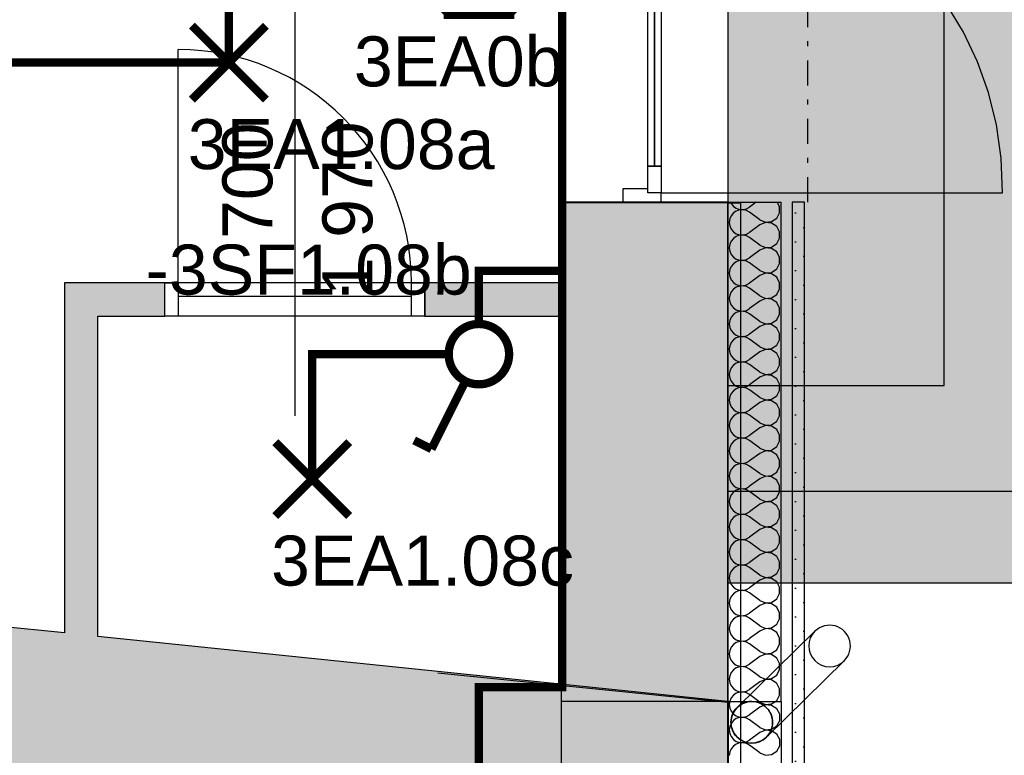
# Model space of a CAD drawing. Extents: x -12025 to 39812, y -28775 to 12.
# Tile 76 of 90: x 29872 to 32826, y -13579 to -11371. Entities that reach past the tile are written whole.
import ezdxf

# ---------------------------------------------------------------- set-up
doc = ezdxf.new("R2010")
doc.units = 0
doc.header["$MEASUREMENT"] = 0
doc.linetypes.add('Telekomunikacni vodic', pattern=[9.25, 3, -0.75, 3, -0.75, 0.125, -0.75, 0.125, -0.75])
doc.linetypes.add('Čerchovaná S', pattern=[175, 75, -42.5, 15, -42.5])
for name, color, linetype in [('OÚ Dukovany internet + tv + data', 192, 'Continuous'), ('OÚ Dukovany nouzové osvětlení', 36, 'Continuous'), ('OÚ Dukovany půdorys kóty 1NP', 7, 'Continuous'), ('OÚ Dukovany půdorys podklad 1NP', 7, 'Continuous'), ('OÚ Dukovany světla', 132, 'Continuous')]:
    doc.layers.add(name, color=color, linetype=linetype)
doc.styles.add('Arial', font='txt')

# ---------------------------------------------------------------- blocks, each defined once
blk = doc.blocks.new('Jednopólový vypínač (18)')
at = {"color": 0, "linetype": 'Continuous', "const_width": 25}
for points in [[(0, 90.6, 0.414214), (-90.6, 0)], [(90.6, 0, 0.414214), (0, 90.6)], [(-90.6, 0, 0.414214), (0, -90.6)], [(0, -90.6, 0.414214), (90.6, 0)]]:
    blk.add_lwpolyline(points, format="xyb", dxfattribs=at)
for points in [[(-142.4, -284.9), (-38.8, -77.7)], [(-142.4, -284.9), (-194.2, -259)]]:
    blk.add_lwpolyline(points, dxfattribs=at)
at = {"color": 0, "linetype": 'Continuous', "style": 'Arial'}
blk.add_text('-3SF1.08b', height=150, dxfattribs=at).set_placement((-1000, 178.9))
blk = doc.blocks.new('P_zarovkove_svitidlo (13)')
at = {"color": 0, "linetype": 'Continuous', "const_width": 25}
for points in [[(111, -111), (-111, 111)], [(-111, -111), (111, 111)]]:
    blk.add_lwpolyline(points, dxfattribs=at)
at = {"color": 0, "linetype": 'Continuous', "style": 'Arial'}
blk.add_text('3EA1.08c', height=150, dxfattribs=at).set_placement((-123.5, -319.6))
blk = doc.blocks.new('Svítidlo pro nouzové osvětlení')
at = {"color": 0, "linetype": 'Continuous', "const_width": 25}
for points in [[(106.2, -106.2), (-106.2, 106.2)], [(-106.2, -106.2), (106.2, 106.2)], [(106.2, 106.2), (-106.2, 106.2)], [(70.8, 70.8), (-70.8, 70.8)], [(35.4, 35.4), (-35.4, 35.4)], [(212.5, 0), (0, 0)], [(35.4, -35.4), (-35.4, -35.4)], [(70.8, -70.8), (-70.8, -70.8)], [(106.2, -106.2), (-106.2, -106.2)]]:
    blk.add_lwpolyline(points, dxfattribs=at)
at = {"color": 0, "linetype": 'Continuous', "style": 'Arial'}
blk.add_text('3EA0b', height=150, dxfattribs=at).set_placement((-375, -321.1))
blk = doc.blocks.new('P_zarovkove_svitidlo (31)')
at = {"color": 0, "linetype": 'Continuous', "const_width": 25}
for points in [[(111, -111), (-111, 111)], [(-111, -111), (111, 111)]]:
    blk.add_lwpolyline(points, dxfattribs=at)
at = {"color": 0, "linetype": 'Continuous', "style": 'Arial'}
blk.add_text('3EA1.08a', height=150, dxfattribs=at).set_placement((-123.5, -319.6))

msp = doc.modelspace()

# ---------------------------------------------------------------- hatches: boundary and pattern name
at = {"layer": 'OÚ Dukovany půdorys podklad 1NP', "linetype": 'Continuous'}
h = msp.add_hatch(dxfattribs=at)
h.set_pattern_fill('OMÍTKA_01', color=21, style=0, pattern_type=2)
h.set_pattern_definition([(0, (0, 0), (0, 86.60254), [0, -50]), (0, (25, 43.3), (0, 86.60254), [0, -50])])
edge = h.paths.add_edge_path()
edge.add_spline(control_points=[(32226.8, -11918.5), (32226.8, -11918.5), (32190.2, -11918.5), (32190.2, -11918.5)], knot_values=[0, 0, 0, 0, 1, 1, 1, 1], degree=3, periodic=0)
edge.add_spline(control_points=[(32190.2, -11918.5), (32190.2, -11918.5), (32190.2, -14094.9), (32190.2, -14094.9)], knot_values=[0, 0, 0, 0, 1, 1, 1, 1], degree=3, periodic=0)
edge.add_spline(control_points=[(32190.2, -14094.9), (32190.2, -14094.9), (32226.8, -14094.9), (32226.8, -14094.9)], knot_values=[0, 0, 0, 0, 1, 1, 1, 1], degree=3, periodic=0)
edge.add_spline(control_points=[(32226.8, -14094.9), (32226.8, -14094.9), (32226.8, -11918.5), (32226.8, -11918.5)], knot_values=[0, 0, 0, 0, 1, 1, 1, 1], degree=3, periodic=0)
edge.add_spline(control_points=[(32226.8, -11918.5), (32226.8, -11918.5), (32226.8, -11918.5), (32226.8, -11918.5)], knot_values=[0, 0, 0, 0, 1, 1, 1, 1], degree=3, periodic=0)

# ---------------------------------------------------------------- linework, layer by layer
at = {"layer": 'OÚ Dukovany internet + tv + data', "linetype": 'Telekomunikacni vodic', "ltscale": 100, "const_width": 25}
for points in [[(29156.2, -8000), (31500, -8000), (31500, -13375), (31250, -13375), (31250, -20375), (16500, -20375)], [(31375, -10500), (31500, -10500), (31500, -13375), (31250, -13375), (31250, -14250), (31000, -14250)]]:
    msp.add_lwpolyline(points, dxfattribs=at)
at = {"layer": 'OÚ Dukovany půdorys kóty 1NP', "color": 7, "linetype": 'Continuous'}
msp.add_line((30697.7, -11160.5), (30697.7, -12560.5), dxfattribs=at)
at = {"layer": 'OÚ Dukovany půdorys podklad 1NP', "color": 1, "linetype": 'Continuous'}
for p, q in [((31497.2, -10378.5), (31497.2, -11918.5)), ((31997.2, -10378.5), (31997.2, -11918.5)), ((31777.2, -10946.5), (31777.2, -11810.5)), ((31757.2, -11890.5), (31757.2, -11810.5)), ((31757.2, -11810.5), (31797.2, -11810.5)), ((31797.2, -11810.5), (31797.2, -11890.5)), ((31757.2, -11878.5), (31682.2, -11878.5)), ((31682.2, -11878.5), (31682.2, -11918.5)), ((31757.2, -11890.5), (31757.2, -11878.5)), ((31797.2, -11890.5), (31757.2, -11890.5)), ((31797.2, -11890.5), (31757.2, -11890.5)), ((31797.2, -11890.5), (32821.2, -11890.5)), ((31797.2, -11918.5), (31797.2, -11890.5)), ((31497.2, -11918.5), (31497.2, -11920.5)), ((31497.2, -11918.5), (31997.2, -11918.5)), ((31682.2, -11918.5), (31497.2, -11918.5)), ((31682.2, -11918.5), (31797.2, -11918.5)), ((31797.2, -11918.5), (31682.2, -11918.5)), ((31797.2, -11918.5), (31682.2, -11918.5)), ((31997.2, -11918.5), (31797.2, -11918.5)), ((31957.3, -11918.5), (32157.3, -11918.5)), ((31957.3, -11918.5), (31997.3, -11918.5)), ((31957.3, -11918.5), (31997.3, -11918.5)), ((31957.3, -11918.5), (32157.3, -11918.5)), ((31997.2, -11920.5), (31997.2, -11918.5)), ((31997.3, -11918.5), (31997.2, -13417.2)), ((32157.2, -13417.2), (32157.3, -11918.5)), ((32226.8, -11918.5), (32190.2, -11918.5)), ((32190.2, -11918.5), (32190.2, -14094.9)), ((32226.8, -11918.5), (32190.2, -11918.5)), ((32226.8, -14094.9), (32226.8, -11918.5)), ((31997.4, -13417.2), (31997.1, -15195.6)), ((31997.2, -13417.2), (32157.2, -13417.2)), ((32157.1, -15195.6), (32157.4, -13417.2))]:
    msp.add_line(p, q, dxfattribs=at)
at = {"layer": 'OÚ Dukovany půdorys podklad 1NP', "color": 1, "linetype": 'Čerchovaná S'}
msp.add_line((32236.8, -11918.5), (32236.8, -10378.5), dxfattribs=at)
at = {"layer": 'OÚ Dukovany půdorys podklad 1NP', "color": 8, "linetype": 'Continuous'}
for p, q in [((30347.7, -12160.5), (30347.7, -11460.5)), ((31997.2, -11920.5), (32034.5, -11920.5)), ((31997.2, -21038.3), (31997.2, -11920.5)), ((32034.5, -11920.5), (32034.5, -21038.3)), ((31087.7, -12160.5), (30307.7, -12160.5)), ((30307.7, -12260.5), (30307.7, -12160.5)), ((30307.7, -12160.5), (30347.7, -12160.5)), ((30307.7, -12260.5), (30307.7, -12160.5)), ((30307.7, -12260.5), (30307.7, -12160.5)), ((30347.7, -12160.5), (30347.7, -12260.5)), ((31047.7, -12160.5), (30347.7, -12160.5)), ((30347.7, -12160.5), (30347.7, -12200.5)), ((31047.7, -12260.5), (31047.7, -12160.5)), ((31047.7, -12160.5), (31087.7, -12160.5)), ((31047.7, -12200.5), (31047.7, -12160.5)), ((31087.7, -12160.5), (31087.7, -12260.5)), ((31087.7, -12260.5), (31087.7, -12160.5)), ((31087.7, -12260.5), (31087.7, -12160.5)), ((30347.7, -12200.5), (31047.7, -12200.5)), ((31087.7, -12260.5), (30307.7, -12260.5)), ((30347.7, -12260.5), (30307.7, -12260.5)), ((31087.7, -12260.5), (31047.7, -12260.5)), ((32024.9, -13435.4), (32258.2, -13206.4)), ((32024.9, -13435.4), (32258.2, -13206.4)), ((32345.7, -13295.7), (32112.4, -13524.7)), ((32345.7, -13295.7), (32112.4, -13524.7)), ((31127.2, -13331.9), (31997.2, -13419.5)), ((31497.2, -13370.7), (31497.2, -14071.2))]:
    msp.add_line(p, q, dxfattribs=at)
at = {"layer": 'OÚ Dukovany půdorys podklad 1NP', "color": 7, "linetype": 'Continuous'}
for p, q in [((31682.2, -11920.5), (31497.2, -11920.5)), ((31497.2, -11920.5), (31497.2, -12160.5)), ((31797.2, -11920.5), (31682.2, -11920.5)), ((31997.2, -11920.5), (31797.2, -11920.5)), ((31997.2, -13417.2), (31997.2, -11920.5)), ((30007.2, -12160.5), (30007.2, -12260.5)), ((30307.7, -12160.5), (30007.2, -12160.5)), ((30307.7, -12260.5), (30307.7, -12160.5)), ((31087.7, -12260.5), (31087.7, -12160.5)), ((31497.2, -12160.5), (31087.7, -12160.5)), ((30007.2, -12260.5), (30007.2, -13211.8)), ((30107.2, -12260.5), (30307.7, -12260.5)), ((30107.2, -13222.1), (30107.2, -12260.5)), ((31087.7, -12260.5), (31497.2, -12260.5)), ((31497.2, -12260.5), (31497.2, -13417.2)), ((30007.2, -13211.8), (25954.4, -12793.5)), ((31127.2, -13327.4), (30107.2, -13222.1)), ((31997.2, -13417.2), (31127.2, -13327.4)), ((31997.2, -13417.2), (31497.2, -13417.2)), ((31997.2, -15195.6), (31997.2, -13417.2))]:
    msp.add_line(p, q, dxfattribs=at)
at = {"layer": 'OÚ Dukovany půdorys podklad 1NP', "color": 21, "linetype": 'Continuous'}
for p, q in [((32004.7, -11918.5), (32006.8, -11923.2)), ((32006.8, -11923.2), (32013.5, -11931.3)), ((32013.5, -11931.3), (32022.1, -11937.2)), ((32052.8, -11938.7), (32062, -11933.6)), ((32082.2, -11918.5), (32062, -11933.6)), ((32152.3, -11932), (32145.1, -11918.5)), ((32152.3, -11950.5), (32152.3, -11932)), ((32006.8, -11959.3), (32002.5, -11968.9)), ((32013.5, -11951.2), (32006.8, -11959.3)), ((32022.1, -11945.3), (32013.5, -11951.2)), ((32022.1, -11937.2), (32032.1, -11940.6)), ((32032.1, -11941.9), (32022.1, -11945.3)), ((32032.1, -11940.6), (32042.6, -11941.1)), ((32042.6, -11941.4), (32032.1, -11941.9)), ((32042.6, -11941.1), (32052.8, -11938.7)), ((32052.8, -11943.8), (32042.6, -11941.4)), ((32062, -11948.9), (32052.8, -11943.8)), ((32092.5, -11971.7), (32062, -11948.9)), ((32143.6, -11966.9), (32152.3, -11950.5)), ((32002.5, -11968.9), (32001.1, -11979.3)), ((32001.1, -11979.3), (32002.5, -11989.8)), ((32002.5, -11989.8), (32006.8, -11999.4)), ((32092.5, -11987), (32062, -12009.8)), ((32092.5, -11971.7), (32109.6, -11978.9)), ((32109.6, -11979.8), (32092.5, -11987)), ((32109.6, -11978.9), (32128.1, -11977.2)), ((32128.1, -11981.5), (32109.6, -11979.8)), ((32128.1, -11977.2), (32143.6, -11966.9)), ((32143.6, -11991.8), (32128.1, -11981.5)), ((32152.3, -12008.2), (32143.6, -11991.8)), ((32006.8, -11999.4), (32013.5, -12007.5)), ((32013.5, -12007.5), (32022.1, -12013.4)), ((32022.1, -12021.5), (32013.5, -12027.4)), ((32022.1, -12013.4), (32032.1, -12016.8)), ((32032.1, -12018.1), (32022.1, -12021.5)), ((32032.1, -12016.8), (32042.6, -12017.3)), ((32042.6, -12017.6), (32032.1, -12018.1)), ((32042.6, -12017.3), (32052.8, -12014.9)), ((32052.8, -12020), (32042.6, -12017.6)), ((32052.8, -12014.9), (32062, -12009.8)), ((32062, -12025.1), (32052.8, -12020)), ((32152.3, -12026.7), (32152.3, -12008.2)), ((32002.5, -12045.1), (32001.1, -12055.5)), ((32006.8, -12035.5), (32002.5, -12045.1)), ((32013.5, -12027.4), (32006.8, -12035.5)), ((32092.5, -12047.9), (32062, -12025.1)), ((32092.5, -12047.9), (32109.6, -12055.1)), ((32128.1, -12053.4), (32143.6, -12043.1)), ((32143.6, -12043.1), (32152.3, -12026.7)), ((32001.1, -12055.5), (32002.5, -12065.9)), ((32002.5, -12065.9), (32006.8, -12075.6)), ((32006.8, -12075.6), (32013.5, -12083.7)), ((32092.5, -12063.2), (32062, -12086)), ((32109.6, -12056), (32092.5, -12063.2)), ((32109.6, -12055.1), (32128.1, -12053.4)), ((32128.1, -12057.7), (32109.6, -12056)), ((32143.6, -12068), (32128.1, -12057.7)), ((32152.3, -12084.4), (32143.6, -12068)), ((32013.5, -12103.6), (32006.8, -12111.7)), ((32013.5, -12083.7), (32022.1, -12089.6)), ((32022.1, -12097.7), (32013.5, -12103.6)), ((32022.1, -12089.6), (32032.1, -12093)), ((32032.1, -12094.3), (32022.1, -12097.7)), ((32032.1, -12093), (32042.6, -12093.5)), ((32042.6, -12093.8), (32032.1, -12094.3)), ((32042.6, -12093.5), (32052.8, -12091.1)), ((32052.8, -12096.2), (32042.6, -12093.8)), ((32052.8, -12091.1), (32062, -12086)), ((32062, -12101.3), (32052.8, -12096.2)), ((32092.5, -12124.1), (32062, -12101.3)), ((32143.6, -12119.3), (32152.3, -12102.9)), ((32152.3, -12102.9), (32152.3, -12084.4)), ((32002.5, -12121.3), (32001.1, -12131.7)), ((32001.1, -12131.7), (32002.5, -12142.1)), ((32006.8, -12111.7), (32002.5, -12121.3)), ((32092.5, -12139.3), (32062, -12162.2)), ((32092.5, -12124.1), (32109.6, -12131.3)), ((32109.6, -12132.2), (32092.5, -12139.3)), ((32109.6, -12131.3), (32128.1, -12129.5)), ((32128.1, -12133.9), (32109.6, -12132.2)), ((32128.1, -12129.5), (32143.6, -12119.3)), ((32143.6, -12144.2), (32128.1, -12133.9)), ((32002.5, -12142.1), (32006.8, -12151.8)), ((32006.8, -12151.8), (32013.5, -12159.8)), ((32013.5, -12159.8), (32022.1, -12165.8)), ((32022.1, -12165.8), (32032.1, -12169.2)), ((32032.1, -12169.2), (32042.6, -12169.7)), ((32042.6, -12170), (32032.1, -12170.5)), ((32042.6, -12169.7), (32052.8, -12167.3)), ((32052.8, -12172.4), (32042.6, -12170)), ((32052.8, -12167.3), (32062, -12162.2)), ((32152.3, -12160.5), (32143.6, -12144.2)), ((32152.3, -12179.1), (32152.3, -12160.5)), ((32002.5, -12197.5), (32001.1, -12207.9)), ((32006.8, -12187.9), (32002.5, -12197.5)), ((32013.5, -12179.8), (32006.8, -12187.9)), ((32022.1, -12173.8), (32013.5, -12179.8)), ((32032.1, -12170.5), (32022.1, -12173.8)), ((32062, -12177.4), (32052.8, -12172.4)), ((32092.5, -12200.3), (32062, -12177.4)), ((32128.1, -12205.7), (32143.5, -12195.5)), ((32143.5, -12195.5), (32152.3, -12179.1)), ((32001.1, -12207.9), (32002.5, -12218.3)), ((32002.5, -12218.3), (32006.8, -12227.9)), ((32006.8, -12227.9), (32013.5, -12236)), ((32092.5, -12215.5), (32062, -12238.4)), ((32092.5, -12200.3), (32109.6, -12207.5)), ((32109.6, -12208.4), (32092.5, -12215.5)), ((32109.6, -12207.5), (32128.1, -12205.7)), ((32128.1, -12210.1), (32109.6, -12208.4)), ((32143.5, -12220.4), (32128.1, -12210.1)), ((32152.3, -12236.7), (32143.5, -12220.4)), ((32013.5, -12256), (32006.8, -12264.1)), ((32013.5, -12236), (32022.1, -12242)), ((32022.1, -12250), (32013.5, -12256)), ((32022.1, -12242), (32032.1, -12245.4)), ((32032.1, -12246.7), (32022.1, -12250)), ((32032.1, -12245.4), (32042.6, -12245.9)), ((32042.6, -12246.2), (32032.1, -12246.7)), ((32042.6, -12245.9), (32052.8, -12243.5)), ((32052.8, -12248.5), (32042.6, -12246.2)), ((32052.8, -12243.5), (32062, -12238.4)), ((32062, -12253.6), (32052.8, -12248.5)), ((32092.5, -12276.5), (32062, -12253.6)), ((32143.5, -12271.7), (32152.3, -12255.3)), ((32152.3, -12255.3), (32152.3, -12236.7)), ((32002.5, -12273.7), (32001.1, -12284.1)), ((32001.1, -12284.1), (32002.5, -12294.5)), ((32006.8, -12264.1), (32002.5, -12273.7)), ((32092.5, -12276.5), (32109.6, -12283.7)), ((32109.6, -12284.5), (32092.5, -12291.7)), ((32109.6, -12283.7), (32128.1, -12281.9)), ((32128.1, -12286.3), (32109.6, -12284.5)), ((32128.1, -12281.9), (32143.5, -12271.7)), ((32143.5, -12296.6), (32128.1, -12286.3)), ((32002.5, -12294.5), (32006.8, -12304.1)), ((32006.8, -12304.1), (32013.5, -12312.2)), ((32013.5, -12312.2), (32022.1, -12318.2)), ((32052.8, -12319.7), (32062, -12314.6)), ((32092.5, -12291.7), (32062, -12314.6)), ((32152.3, -12312.9), (32143.5, -12296.6)), ((32152.3, -12331.5), (32152.3, -12312.9)), ((32006.8, -12340.3), (32002.5, -12349.9)), ((32013.5, -12332.2), (32006.8, -12340.3)), ((32022.1, -12326.2), (32013.5, -12332.2)), ((32022.1, -12318.2), (32032.1, -12321.5)), ((32032.1, -12322.9), (32022.1, -12326.2)), ((32032.1, -12321.5), (32042.6, -12322.1)), ((32042.6, -12322.4), (32032.1, -12322.9)), ((32042.6, -12322.1), (32052.8, -12319.7)), ((32052.8, -12324.7), (32042.6, -12322.4)), ((32062, -12329.8), (32052.8, -12324.7)), ((32092.5, -12352.7), (32062, -12329.8)), ((32143.5, -12347.8), (32152.3, -12331.5)), ((32002.5, -12349.9), (32001.1, -12360.3)), ((32001.1, -12360.3), (32002.5, -12370.7)), ((32002.5, -12370.7), (32006.8, -12380.3)), ((32092.5, -12367.9), (32062, -12390.8)), ((32092.5, -12352.7), (32109.6, -12359.9)), ((32109.6, -12360.7), (32092.5, -12367.9)), ((32109.6, -12359.9), (32128.1, -12358.1)), ((32128.1, -12362.5), (32109.6, -12360.7)), ((32128.1, -12358.1), (32143.5, -12347.8)), ((32143.5, -12372.8), (32128.1, -12362.5)), ((32152.3, -12389.1), (32143.5, -12372.8)), ((32006.8, -12380.3), (32013.5, -12388.4)), ((32013.5, -12388.4), (32022.1, -12394.4)), ((32022.1, -12402.4), (32013.5, -12408.4)), ((32022.1, -12394.4), (32032.1, -12397.7)), ((32032.1, -12399.1), (32022.1, -12402.4)), ((32032.1, -12397.7), (32042.6, -12398.2)), ((32042.6, -12398.5), (32032.1, -12399.1)), ((32042.6, -12398.2), (32052.8, -12395.9)), ((32052.8, -12400.9), (32042.6, -12398.5)), ((32052.8, -12395.9), (32062, -12390.8)), ((32062, -12406), (32052.8, -12400.9)), ((32092.5, -12428.9), (32062, -12406)), ((32152.3, -12407.7), (32152.3, -12389.1)), ((32002.5, -12426.1), (32001.1, -12436.5)), ((32006.8, -12416.5), (32002.5, -12426.1)), ((32013.5, -12408.4), (32006.8, -12416.5)), ((32092.5, -12428.9), (32109.6, -12436.1)), ((32109.6, -12436.1), (32128.1, -12434.3)), ((32128.1, -12434.3), (32143.5, -12424)), ((32143.5, -12424), (32152.3, -12407.7)), ((32001.1, -12436.5), (32002.5, -12446.9)), ((32002.5, -12446.9), (32006.8, -12456.5)), ((32006.8, -12456.5), (32013.5, -12464.6)), ((32013.5, -12464.6), (32022.1, -12470.6)), ((32092.5, -12444.1), (32062, -12467)), ((32109.6, -12436.9), (32092.5, -12444.1)), ((32128.1, -12438.7), (32109.6, -12436.9)), ((32143.5, -12449), (32128.1, -12438.7)), ((32152.3, -12465.3), (32143.5, -12449)), ((32152.3, -12483.9), (32152.3, -12465.3)), ((32006.8, -12492.7), (32002.5, -12502.3)), ((32013.5, -12484.6), (32006.8, -12492.7)), ((32022.1, -12478.6), (32013.5, -12484.6)), ((32022.1, -12470.6), (32032.1, -12473.9)), ((32032.1, -12475.2), (32022.1, -12478.6)), ((32032.1, -12473.9), (32042.6, -12474.4)), ((32042.6, -12474.7), (32032.1, -12475.2)), ((32042.6, -12474.4), (32052.8, -12472.1)), ((32052.8, -12477.1), (32042.6, -12474.7)), ((32052.8, -12472.1), (32062, -12467)), ((32062, -12482.2), (32052.8, -12477.1)), ((32092.5, -12505.1), (32062, -12482.2)), ((32143.5, -12500.2), (32152.3, -12483.9)), ((32002.5, -12502.3), (32001.1, -12512.7)), ((32001.1, -12512.7), (32002.5, -12523.1)), ((32002.5, -12523.1), (32006.8, -12532.7)), ((32092.5, -12520.3), (32062, -12543.2)), ((32092.5, -12505.1), (32109.6, -12512.2)), ((32109.6, -12513.1), (32092.5, -12520.3)), ((32109.6, -12512.2), (32128.1, -12510.5)), ((32128.1, -12514.9), (32109.6, -12513.1)), ((32128.1, -12510.5), (32143.5, -12500.2)), ((32143.5, -12525.1), (32128.1, -12514.9)), ((32006.8, -12532.7), (32013.5, -12540.8)), ((32013.5, -12540.8), (32022.1, -12546.8)), ((32022.1, -12546.8), (32032.1, -12550.1)), ((32032.1, -12551.4), (32022.1, -12554.8)), ((32032.1, -12550.1), (32042.6, -12550.6)), ((32042.6, -12550.9), (32032.1, -12551.4)), ((32042.6, -12550.6), (32052.8, -12548.2)), ((32052.8, -12553.3), (32042.6, -12550.9)), ((32052.8, -12548.2), (32062, -12543.2)), ((32062, -12558.4), (32052.8, -12553.3)), ((32152.3, -12541.5), (32143.5, -12525.1)), ((32152.3, -12560.1), (32152.3, -12541.5)), ((32002.5, -12578.5), (32001.1, -12588.9)), ((32006.8, -12568.8), (32002.5, -12578.5)), ((32013.5, -12560.7), (32006.8, -12568.8)), ((32022.1, -12554.8), (32013.5, -12560.7)), ((32092.5, -12581.3), (32062, -12558.4)), ((32092.5, -12581.3), (32109.6, -12588.4)), ((32128.1, -12586.7), (32143.5, -12576.4)), ((32143.5, -12576.4), (32152.3, -12560.1)), ((32001.1, -12588.9), (32002.5, -12599.3)), ((32002.5, -12599.3), (32006.8, -12608.9)), ((32006.8, -12608.9), (32013.5, -12617)), ((32092.5, -12596.5), (32062, -12619.3)), ((32109.6, -12589.3), (32092.5, -12596.5)), ((32109.6, -12588.4), (32128.1, -12586.7)), ((32128.1, -12591.1), (32109.6, -12589.3)), ((32143.5, -12601.3), (32128.1, -12591.1)), ((32152.3, -12617.7), (32143.5, -12601.3)), ((32013.5, -12636.9), (32006.8, -12645)), ((32013.5, -12617), (32022.1, -12622.9)), ((32022.1, -12631), (32013.5, -12636.9)), ((32022.1, -12622.9), (32032.1, -12626.3)), ((32032.1, -12627.6), (32022.1, -12631)), ((32032.1, -12626.3), (32042.6, -12626.8)), ((32042.6, -12627.1), (32032.1, -12627.6)), ((32042.6, -12626.8), (32052.8, -12624.4)), ((32052.8, -12629.5), (32042.6, -12627.1)), ((32052.8, -12624.4), (32062, -12619.3)), ((32062, -12634.6), (32052.8, -12629.5)), ((32092.5, -12657.4), (32062, -12634.6)), ((32143.5, -12652.6), (32152.3, -12636.2)), ((32152.3, -12636.2), (32152.3, -12617.7)), ((32002.5, -12654.7), (32001.1, -12665.1)), ((32001.1, -12665.1), (32002.5, -12675.5)), ((32006.8, -12645), (32002.5, -12654.7)), ((32092.5, -12657.4), (32109.6, -12664.6)), ((32109.6, -12665.5), (32092.5, -12672.7)), ((32109.6, -12664.6), (32128.1, -12662.9)), ((32128.1, -12667.3), (32109.6, -12665.5)), ((32128.1, -12662.9), (32143.5, -12652.6)), ((32143.5, -12677.5), (32128.1, -12667.3)), ((32002.5, -12675.5), (32006.8, -12685.1)), ((32006.8, -12685.1), (32013.5, -12693.2)), ((32013.5, -12693.2), (32022.1, -12699.1)), ((32022.1, -12699.1), (32032.1, -12702.5)), ((32042.6, -12703), (32052.8, -12700.6)), ((32052.8, -12700.6), (32062, -12695.5)), ((32092.5, -12672.7), (32062, -12695.5)), ((32152.3, -12693.9), (32143.5, -12677.5)), ((32152.3, -12712.4), (32152.3, -12693.9)), ((32002.5, -12730.8), (32001.1, -12741.3)), ((32006.8, -12721.2), (32002.5, -12730.8)), ((32013.5, -12713.1), (32006.8, -12721.2)), ((32022.1, -12707.2), (32013.5, -12713.1)), ((32032.1, -12703.8), (32022.1, -12707.2)), ((32032.1, -12702.5), (32042.6, -12703)), ((32042.6, -12703.3), (32032.1, -12703.8)), ((32052.8, -12705.7), (32042.6, -12703.3)), ((32062, -12710.8), (32052.8, -12705.7)), ((32092.5, -12733.6), (32062, -12710.8)), ((32128.1, -12739.1), (32143.5, -12728.8)), ((32143.5, -12728.8), (32152.3, -12712.4)), ((32001.1, -12741.3), (32002.5, -12751.7)), ((32002.5, -12751.7), (32006.8, -12761.3)), ((32092.5, -12748.9), (32062, -12771.7)), ((32092.5, -12733.6), (32109.6, -12740.8)), ((32109.6, -12741.7), (32092.5, -12748.9)), ((32109.6, -12740.8), (32128.1, -12739.1)), ((32128.1, -12743.4), (32109.6, -12741.7)), ((32143.5, -12753.7), (32128.1, -12743.4)), ((32152.3, -12770.1), (32143.5, -12753.7)), ((32006.8, -12761.3), (32013.5, -12769.4)), ((32013.5, -12789.3), (32006.8, -12797.4)), ((32013.5, -12769.4), (32022.1, -12775.3)), ((32022.1, -12783.4), (32013.5, -12789.3)), ((32022.1, -12775.3), (32032.1, -12778.7)), ((32032.1, -12780), (32022.1, -12783.4)), ((32032.1, -12778.7), (32042.6, -12779.2)), ((32042.6, -12779.5), (32032.1, -12780)), ((32042.6, -12779.2), (32052.8, -12776.8)), ((32052.8, -12781.9), (32042.6, -12779.5)), ((32052.8, -12776.8), (32062, -12771.7)), ((32062, -12787), (32052.8, -12781.9)), ((32092.5, -12809.8), (32062, -12787)), ((32143.5, -12805), (32152.3, -12788.6)), ((32152.3, -12788.6), (32152.3, -12770.1)), ((32002.5, -12807), (32001.1, -12817.4)), ((32001.1, -12817.4), (32002.5, -12827.9)), ((32006.8, -12797.4), (32002.5, -12807)), ((32092.5, -12809.8), (32109.6, -12817)), ((32109.6, -12817.9), (32092.5, -12825.1)), ((32109.6, -12817), (32128.1, -12815.3)), ((32128.1, -12819.6), (32109.6, -12817.9)), ((32128.1, -12815.3), (32143.5, -12805)), ((32143.5, -12829.9), (32128.1, -12819.6)), ((32002.5, -12827.9), (32006.8, -12837.5)), ((32006.8, -12837.5), (32013.5, -12845.6)), ((32013.5, -12845.6), (32022.1, -12851.5)), ((32052.8, -12853), (32062, -12847.9)), ((32092.5, -12825.1), (32062, -12847.9)), ((32152.3, -12846.3), (32143.5, -12829.9)), ((32152.3, -12864.8), (32152.3, -12846.3)), ((32006.8, -12873.6), (32002.5, -12883.2)), ((32013.5, -12865.5), (32006.8, -12873.6)), ((32022.1, -12859.6), (32013.5, -12865.5)), ((32022.1, -12851.5), (32032.1, -12854.9)), ((32032.1, -12856.2), (32022.1, -12859.6)), ((32032.1, -12854.9), (32042.6, -12855.4)), ((32042.6, -12855.7), (32032.1, -12856.2)), ((32042.6, -12855.4), (32052.8, -12853)), ((32052.8, -12858.1), (32042.6, -12855.7)), ((32062, -12863.2), (32052.8, -12858.1)), ((32092.5, -12886), (32062, -12863.2)), ((32143.5, -12881.2), (32152.3, -12864.8)), ((32002.5, -12883.2), (32001.1, -12893.6)), ((32001.1, -12893.6), (32002.5, -12904)), ((32002.5, -12904), (32006.8, -12913.7)), ((32092.5, -12901.3), (32062, -12924.1)), ((32092.5, -12886), (32109.6, -12893.2)), ((32109.6, -12894.1), (32092.5, -12901.3)), ((32109.6, -12893.2), (32128.1, -12891.4)), ((32128.1, -12895.8), (32109.6, -12894.1)), ((32128.1, -12891.4), (32143.5, -12881.2)), ((32143.5, -12906.1), (32128.1, -12895.8)), ((32152.3, -12922.5), (32143.5, -12906.1)), ((32006.8, -12913.7), (32013.5, -12921.8)), ((32013.5, -12921.8), (32022.1, -12927.7)), ((32022.1, -12935.8), (32013.5, -12941.7)), ((32022.1, -12927.7), (32032.1, -12931.1)), ((32032.1, -12932.4), (32022.1, -12935.8)), ((32032.1, -12931.1), (32042.6, -12931.6)), ((32042.6, -12931.9), (32032.1, -12932.4)), ((32042.6, -12931.6), (32052.8, -12929.2)), ((32052.8, -12934.3), (32042.6, -12931.9)), ((32052.8, -12929.2), (32062, -12924.1)), ((32062, -12939.3), (32052.8, -12934.3)), ((32152.3, -12941), (32152.3, -12922.5)), ((32002.5, -12959.4), (32001.1, -12969.8)), ((32006.8, -12949.8), (32002.5, -12959.4)), ((32013.5, -12941.7), (32006.8, -12949.8)), ((32092.5, -12962.2), (32062, -12939.3)), ((32092.5, -12962.2), (32109.6, -12969.4)), ((32128.1, -12967.6), (32143.5, -12957.4)), ((32143.5, -12957.4), (32152.3, -12941)), ((32001.1, -12969.8), (32002.5, -12980.2)), ((32002.5, -12980.2), (32006.7, -12989.9)), ((32006.7, -12989.9), (32013.5, -12997.9)), ((32092.5, -12977.4), (32062, -13000.3)), ((32109.6, -12970.3), (32092.5, -12977.4)), ((32109.6, -12969.4), (32128.1, -12967.6)), ((32128.1, -12972), (32109.6, -12970.3)), ((32143.5, -12982.3), (32128.1, -12972)), ((32152.3, -12998.6), (32143.5, -12982.3)), ((32006.7, -13026), (32002.5, -13035.6)), ((32013.5, -13017.9), (32006.7, -13026)), ((32013.5, -12997.9), (32022.1, -13003.9)), ((32022.1, -13011.9), (32013.5, -13017.9)), ((32022.1, -13003.9), (32032.1, -13007.3)), ((32032.1, -13008.6), (32022.1, -13011.9)), ((32032.1, -13007.3), (32042.6, -13007.8)), ((32042.6, -13008.1), (32032.1, -13008.6)), ((32042.6, -13007.8), (32052.8, -13005.4)), ((32052.8, -13010.5), (32042.6, -13008.1)), ((32052.8, -13005.4), (32062, -13000.3)), ((32062, -13015.5), (32052.8, -13010.5)), ((32092.5, -13038.4), (32062, -13015.5)), ((32143.5, -13033.6), (32152.3, -13017.2)), ((32152.3, -13017.2), (32152.3, -12998.6)), ((32002.5, -13035.6), (32001.1, -13046)), ((32001.1, -13046), (32002.5, -13056.4)), ((32092.5, -13053.6), (32062, -13076.5)), ((32092.5, -13038.4), (32109.6, -13045.6)), ((32109.6, -13046.5), (32092.5, -13053.6)), ((32109.6, -13045.6), (32128.1, -13043.8)), ((32128.1, -13048.2), (32109.6, -13046.5)), ((32128.1, -13043.8), (32143.5, -13033.6)), ((32143.5, -13058.5), (32128.1, -13048.2)), ((32002.5, -13056.4), (32006.7, -13066)), ((32006.7, -13066), (32013.5, -13074.1)), ((32013.5, -13074.1), (32022.1, -13080.1)), ((32022.1, -13080.1), (32032.1, -13083.4)), ((32032.1, -13084.8), (32022.1, -13088.1)), ((32032.1, -13083.4), (32042.6, -13084)), ((32042.6, -13084.3), (32032.1, -13084.8)), ((32042.6, -13084), (32052.8, -13081.6)), ((32052.8, -13086.6), (32042.6, -13084.3)), ((32052.8, -13081.6), (32062, -13076.5)), ((32152.3, -13074.8), (32143.5, -13058.5)), ((32152.3, -13093.4), (32152.3, -13074.8)), ((32002.5, -13111.8), (32001.1, -13122.2)), ((32006.7, -13102.2), (32002.5, -13111.8)), ((32013.5, -13094.1), (32006.7, -13102.2)), ((32022.1, -13088.1), (32013.5, -13094.1)), ((32062, -13091.7), (32052.8, -13086.6)), ((32092.5, -13114.6), (32062, -13091.7)), ((32092.5, -13114.6), (32109.6, -13121.8)), ((32128.1, -13120), (32143.5, -13109.7)), ((32143.5, -13109.7), (32152.3, -13093.4)), ((32001.1, -13122.2), (32002.5, -13132.6)), ((32002.5, -13132.6), (32006.7, -13142.2)), ((32006.7, -13142.2), (32013.5, -13150.3)), ((32092.5, -13129.8), (32062, -13152.7)), ((32109.6, -13122.6), (32092.5, -13129.8)), ((32109.6, -13121.8), (32128.1, -13120)), ((32128.1, -13124.4), (32109.6, -13122.6)), ((32143.5, -13134.7), (32128.1, -13124.4)), ((32152.3, -13151), (32143.5, -13134.7)), ((32013.5, -13170.3), (32006.7, -13178.4)), ((32013.5, -13150.3), (32022.1, -13156.3)), ((32022.1, -13164.3), (32013.5, -13170.3)), ((32022.1, -13156.3), (32032.1, -13159.6)), ((32032.1, -13161), (32022.1, -13164.3)), ((32032.1, -13159.6), (32042.6, -13160.1)), ((32042.6, -13160.5), (32032.1, -13161)), ((32042.6, -13160.1), (32052.8, -13157.8)), ((32052.8, -13162.8), (32042.6, -13160.5)), ((32052.8, -13157.8), (32062, -13152.7)), ((32062, -13167.9), (32052.8, -13162.8)), ((32092.5, -13190.8), (32062, -13167.9)), ((32143.5, -13185.9), (32152.3, -13169.6)), ((32152.3, -13169.6), (32152.3, -13151)), ((32002.5, -13188), (32001.1, -13198.4)), ((32001.1, -13198.4), (32002.5, -13208.8)), ((32006.7, -13178.4), (32002.5, -13188)), ((32092.5, -13190.8), (32109.6, -13198)), ((32109.6, -13198.8), (32092.5, -13206)), ((32109.6, -13198), (32128.1, -13196.2)), ((32128.1, -13200.6), (32109.6, -13198.8)), ((32128.1, -13196.2), (32143.5, -13185.9)), ((32143.5, -13210.9), (32128.1, -13200.6)), ((32002.5, -13208.8), (32006.7, -13218.4)), ((32006.7, -13218.4), (32013.5, -13226.5)), ((32013.5, -13226.5), (32022.1, -13232.5)), ((32022.1, -13232.5), (32032.1, -13235.8)), ((32052.8, -13234), (32062, -13228.9)), ((32092.5, -13206), (32062, -13228.9)), ((32152.3, -13227.2), (32143.5, -13210.9)), ((32152.3, -13245.8), (32152.3, -13227.2)), ((32006.7, -13254.6), (32002.5, -13264.2)), ((32013.5, -13246.5), (32006.7, -13254.6)), ((32022.1, -13240.5), (32013.5, -13246.5)), ((32032.1, -13237.2), (32022.1, -13240.5)), ((32032.1, -13235.8), (32042.6, -13236.3)), ((32042.6, -13236.6), (32032.1, -13237.2)), ((32042.6, -13236.3), (32052.8, -13234)), ((32052.8, -13239), (32042.6, -13236.6)), ((32062, -13244.1), (32052.8, -13239)), ((32092.5, -13267), (32062, -13244.1)), ((32128.1, -13272.4), (32143.5, -13262.1)), ((32143.5, -13262.1), (32152.3, -13245.8)), ((32002.5, -13264.2), (32001.1, -13274.6)), ((32001.1, -13274.6), (32002.5, -13285)), ((32002.5, -13285), (32006.7, -13294.6)), ((32092.5, -13282.2), (32062, -13305.1)), ((32092.5, -13267), (32109.6, -13274.2)), ((32109.6, -13275), (32092.5, -13282.2)), ((32109.6, -13274.2), (32128.1, -13272.4)), ((32128.1, -13276.8), (32109.6, -13275)), ((32143.5, -13287), (32128.1, -13276.8)), ((32152.3, -13303.4), (32143.5, -13287)), ((32006.7, -13294.6), (32013.5, -13302.7)), ((32013.5, -13302.7), (32022.1, -13308.7)), ((32022.1, -13316.7), (32013.5, -13322.7)), ((32022.1, -13308.7), (32032.1, -13312)), ((32032.1, -13313.3), (32022.1, -13316.7)), ((32032.1, -13312), (32042.6, -13312.5)), ((32042.6, -13312.8), (32032.1, -13313.3)), ((32042.6, -13312.5), (32052.8, -13310.1)), ((32052.8, -13315.2), (32042.6, -13312.8)), ((32052.8, -13310.1), (32062, -13305.1)), ((32062, -13320.3), (32052.8, -13315.2)), ((32092.5, -13343.2), (32062, -13320.3)), ((32143.5, -13338.3), (32152.3, -13322)), ((32152.3, -13322), (32152.3, -13303.4)), ((32002.5, -13340.4), (32001.1, -13350.8)), ((32001.1, -13350.8), (32002.5, -13361.2)), ((32006.7, -13330.7), (32002.5, -13340.4)), ((32013.5, -13322.7), (32006.7, -13330.7)), ((32092.5, -13343.2), (32109.6, -13350.3)), ((32109.6, -13351.2), (32092.5, -13358.4)), ((32109.6, -13350.3), (32128.1, -13348.6)), ((32128.1, -13353), (32109.6, -13351.2)), ((32128.1, -13348.6), (32143.5, -13338.3)), ((32002.5, -13361.2), (32006.7, -13370.8)), ((32006.7, -13370.8), (32013.5, -13378.9)), ((32013.5, -13378.9), (32022.1, -13384.8)), ((32092.5, -13358.4), (32062, -13381.3)), ((32143.5, -13363.2), (32128.1, -13353)), ((32152.3, -13379.6), (32143.5, -13363.2)), ((32152.3, -13398.2), (32152.3, -13379.6)), ((32006.7, -13406.9), (32002.5, -13416.6)), ((32013.5, -13398.8), (32006.7, -13406.9)), ((32022.1, -13392.9), (32013.5, -13398.8)), ((32022.1, -13384.8), (32032.1, -13388.2)), ((32032.1, -13389.5), (32022.1, -13392.9)), ((32032.1, -13388.2), (32042.6, -13388.7)), ((32042.6, -13389), (32032.1, -13389.5)), ((32042.6, -13388.7), (32052.8, -13386.3)), ((32052.8, -13391.4), (32042.6, -13389)), ((32052.8, -13386.3), (32062, -13381.3)), ((32062, -13396.5), (32052.8, -13391.4)), ((32089.6, -13417.2), (32062, -13396.5)), ((32143.5, -13414.5), (32152.3, -13398.2)), ((32002.5, -13417.2), (32001.2, -13426.9)), ((32001.2, -13426.9), (32002.6, -13437.3)), ((32002.5, -13416.6), (32002.4, -13417.2)), ((32002.6, -13437.3), (32006.8, -13447)), ((32092.6, -13434.6), (32062.1, -13457.4)), ((32092.6, -13419.3), (32089.7, -13417.2)), ((32092.6, -13419.3), (32109.7, -13426.5)), ((32109.7, -13427.4), (32092.6, -13434.6)), ((32109.7, -13426.5), (32128.2, -13424.8)), ((32128.2, -13429.1), (32109.7, -13427.4)), ((32128.2, -13424.8), (32139.6, -13417.2)), ((32143.6, -13439.4), (32128.2, -13429.1)), ((32139.5, -13417.2), (32143.5, -13414.5)), ((32152.4, -13455.8), (32143.6, -13439.4)), ((32006.8, -13447), (32013.6, -13455.1)), ((32022.2, -13469), (32013.5, -13475)), ((32013.6, -13455.1), (32022.2, -13461)), ((32022.2, -13461), (32032.2, -13464.4)), ((32032.2, -13465.7), (32022.2, -13469)), ((32032.2, -13464.4), (32042.7, -13464.9)), ((32042.7, -13465.2), (32032.2, -13465.7)), ((32042.7, -13464.9), (32052.9, -13462.5)), ((32052.9, -13467.6), (32042.7, -13465.2)), ((32052.9, -13462.5), (32062.1, -13457.4)), ((32062.1, -13472.7), (32052.9, -13467.6)), ((32152.4, -13474.3), (32152.4, -13455.8)), ((32002.6, -13492.7), (32001.1, -13503.1)), ((32006.8, -13483.1), (32002.6, -13492.7)), ((32013.5, -13475), (32006.8, -13483.1)), ((32092.6, -13495.5), (32062.1, -13472.7)), ((32092.6, -13495.5), (32109.7, -13502.7)), ((32128.2, -13500.9), (32143.6, -13490.7)), ((32143.6, -13490.7), (32152.4, -13474.3)), ((32001.1, -13503.1), (32002.6, -13513.5)), ((32002.6, -13513.5), (32006.8, -13523.1)), ((32006.8, -13523.1), (32013.5, -13531.2)), ((32092.6, -13510.8), (32062.1, -13533.6)), ((32109.7, -13503.6), (32092.6, -13510.8)), ((32109.7, -13502.7), (32128.2, -13500.9)), ((32128.2, -13505.3), (32109.7, -13503.6)), ((32143.6, -13515.6), (32128.2, -13505.3)), ((32152.4, -13532), (32143.6, -13515.6)), ((32013.5, -13551.2), (32006.8, -13559.3)), ((32013.5, -13531.2), (32022.2, -13537.2)), ((32022.2, -13545.2), (32013.5, -13551.2)), ((32022.2, -13537.2), (32032.2, -13540.6)), ((32032.2, -13541.9), (32022.2, -13545.2)), ((32032.2, -13540.6), (32042.7, -13541.1)), ((32042.7, -13541.4), (32032.2, -13541.9)), ((32042.7, -13541.1), (32052.9, -13538.7)), ((32052.9, -13543.8), (32042.7, -13541.4)), ((32052.9, -13538.7), (32062.1, -13533.6)), ((32062.1, -13548.8), (32052.9, -13543.8)), ((32092.6, -13571.7), (32062.1, -13548.8)), ((32143.6, -13566.9), (32152.4, -13550.5)), ((32152.4, -13550.5), (32152.4, -13532)), ((32002.6, -13568.9), (32001.1, -13579.3)), ((32006.8, -13559.3), (32002.6, -13568.9)), ((32092.6, -13571.7), (32109.7, -13578.9)), ((32109.7, -13578.9), (32128.2, -13577.1)), ((32128.2, -13577.1), (32143.6, -13566.9))]:
    msp.add_line(p, q, dxfattribs=at)
at = {"layer": 'OÚ Dukovany půdorys podklad 1NP', "color": 251, "linetype": 'Continuous'}
for points in [[(31997.2, -13061.7), (33215.9, -13061.7), (33215.9, -9607.6), (31997.2, -9607.6)], [(31997.1, -12786.7), (32912.2, -12786.7), (32912.2, -9866.1), (31997.1, -9866.1)], [(31997.2, -12469.2), (32645.5, -12469.2), (32645.5, -10136.2), (31997.2, -10136.2)]]:
    msp.add_lwpolyline(points, close=True, dxfattribs=at)
at = {"layer": 'OÚ Dukovany půdorys podklad 1NP', "color": 1, "linetype": 'Continuous'}
for points in [[(31777.2, -10946.5), (31777.2, -11810.5), (31757.2, -11810.5), (31757.2, -10946.5)], [(31797.2, -10946.5), (31797.2, -11810.5), (31777.2, -11810.5), (31777.2, -10946.5)]]:
    msp.add_lwpolyline(points, close=True, dxfattribs=at)
at = {"layer": 'OÚ Dukovany půdorys podklad 1NP', "color": 1, "linetype": 'Continuous', "flags": 128}
msp.add_lwpolyline([(32821.2, -11890.5), (32816.6, -11786.4), (32802.5, -11686.2), (32779.1, -11589.9), (32746.3, -11497.4), (32704.1, -11408.8), (32652.5, -11324.2), (32591.6, -11243.4), (32521.3, -11166.4), (32521.3, -11166.4)], dxfattribs=at)
at = {"layer": 'OÚ Dukovany půdorys podklad 1NP', "color": 8, "linetype": 'Continuous'}
for points in [[(32024, -13523.8, -0.414214), (32024.9, -13435.4)], [(32024, -13523.8, -0.414214), (32024.9, -13435.4)], [(32024, -13523.8, -0.414214), (32024.9, -13435.4)], [(32024, -13523.8, -0.414214), (32024.9, -13435.4)], [(32024, -13523.8, -0.414214), (32024.9, -13435.4)], [(32024, -13523.8, -0.414214), (32024.9, -13435.4)], [(32024.9, -13435.4, -0.414214), (32113.2, -13436.3)], [(32024.9, -13435.4, -0.414214), (32113.2, -13436.3)], [(32024.9, -13435.4, -0.414214), (32113.2, -13436.3)], [(32024.9, -13435.4, -0.414214), (32113.2, -13436.3)], [(32024.9, -13435.4, -0.414214), (32113.2, -13436.3)], [(32024.9, -13435.4, -0.414214), (32113.2, -13436.3)], [(32113.2, -13436.3, -0.414214), (32112.4, -13524.7)], [(32113.2, -13436.3, -0.414214), (32112.4, -13524.7)], [(32113.2, -13436.3, -0.414214), (32112.4, -13524.7)], [(32113.2, -13436.3, -0.414214), (32112.4, -13524.7)], [(32113.2, -13436.3, -0.414214), (32112.4, -13524.7)], [(32113.2, -13436.3, -0.414214), (32112.4, -13524.7)], [(32112.4, -13524.7, -0.414214), (32024, -13523.8)], [(32112.4, -13524.7, -0.414214), (32024, -13523.8)], [(32112.4, -13524.7, -0.414214), (32024, -13523.8)], [(32112.4, -13524.7, -0.414214), (32024, -13523.8)], [(32112.4, -13524.7, -0.414214), (32024, -13523.8)], [(32112.4, -13524.7, -0.414214), (32024, -13523.8)]]:
    msp.add_lwpolyline(points, format="xyb", dxfattribs=at)
for centre, radius, start, end in [((30347.7, -12160.5), 700, 0, 90), ((32302, -13251), 62.5, -45.5364, 134.4636), ((32302, -13251), 62.5, -45.5364, 134.4636), ((32302, -13251), 62.5, -45.5364, 134.4636), ((32302, -13251), 62.5, -45.5364, 134.4636), ((32302, -13251), 62.5, -225.5364, -45.5364), ((32302, -13251), 62.5, -225.5364, -45.5364), ((32302, -13251), 62.5, -225.5364, -45.5364), ((32302, -13251), 62.5, -225.5364, -45.5364), ((32068.6, -13480), 62.5, -225.5364, -45.5364), ((32068.6, -13480), 62.5, -225.5364, -45.5364), ((32068.6, -13480), 62.5, -45.5364, 134.4636), ((32068.6, -13480), 62.5, -45.5364, 134.4636)]:
    msp.add_arc(centre, radius, start, end, dxfattribs=at)
at = {"layer": 'OÚ Dukovany půdorys podklad 1NP', "color": 7, "linetype": 'Continuous'}
for points in [[(31997.2, -13061.7), (33215.9, -13061.7), (31997.2, -9607.6), (33215.9, -9607.6)], [(31997.1, -12786.7), (32912.2, -12786.7), (31997.1, -9866.1), (32912.2, -9866.1)], [(31997.2, -12469.2), (32645.5, -12469.2), (31997.2, -10136.2), (32645.5, -10136.2)]]:
    msp.add_solid(points, dxfattribs=at)
at = {"layer": 'OÚ Dukovany půdorys podklad 1NP', "color": 9, "linetype": 'Continuous'}
msp.add_solid([(31497.2, -11920.5), (31997.2, -11920.5), (31497.2, -11918.5), (31997.2, -11918.5)], dxfattribs=at)
at = {"layer": 'OÚ Dukovany půdorys podklad 1NP', "color": 254, "linetype": 'Continuous'}
for points in [[(31497.2, -13417.2), (31997.2, -13417.2), (31497.2, -11920.5), (31997.2, -11920.5)], [(30107.2, -12260.5), (30007.2, -12160.5), (30007.2, -12260.5)], [(30007.2, -12160.5), (30107.2, -12260.5), (30107.2, -12160.5)], [(30107.2, -12260.5), (30307.7, -12260.5), (30107.2, -12160.5), (30307.7, -12160.5)], [(31087.7, -12260.5), (31497.2, -12260.5), (31087.7, -12160.5), (31497.2, -12160.5)], [(30007.2, -12260.5), (30007.2, -13211.8), (30107.2, -12260.5), (30107.2, -13222.1)], [(25954.4, -12793.5), (25867.2, -13639), (31127.2, -13327.4), (31127.2, -14181.9)], [(31127.2, -13327.4), (31127.2, -14181.9), (31997.2, -13417.2)], [(31127.2, -14181.9), (31997.2, -14271.7), (31997.2, -13417.2)]]:
    msp.add_solid(points, dxfattribs=at)
at = {"layer": 'OÚ Dukovany světla', "linetype": 'Continuous', "const_width": 25}
for points in [[(31034.4, -10375), (30500, -10375), (30500, -11000), (30500, -11500)], [(31250, -12284.4), (31250, -12125), (31500, -12125), (31500, -10375), (31215.6, -10375)], [(30500, -11500), (28000, -11500)], [(31159.4, -12375), (30750, -12375), (30750, -12562.5), (30750, -12750)]]:
    msp.add_lwpolyline(points, dxfattribs=at)

# ---------------------------------------------------------------- block references
at = {"layer": 'OÚ Dukovany nouzové osvětlení', "linetype": 'Continuous'}
msp.add_blockref('Svítidlo pro nouzové osvětlení', (31250, -11250), dxfattribs=at)
at = {"layer": 'OÚ Dukovany světla', "linetype": 'Continuous'}
for name, p in [('P_zarovkove_svitidlo (31)', (30500, -11500)), ('Jednopólový vypínač (18)', (31250, -12375)), ('P_zarovkove_svitidlo (13)', (30750, -12750))]:
    msp.add_blockref(name, p, dxfattribs=at)

# ---------------------------------------------------------------- texts
at = {"layer": 'OÚ Dukovany půdorys kóty 1NP', "color": 7, "linetype": 'Continuous', "style": 'Arial'}
for s, p in [('700', (30630.5, -12029.2)), ('1\xa0970', (30930.5, -12200.6))]:
    msp.add_text(s, height=150, rotation=90, dxfattribs=at).set_placement(p)

doc.saveas('drawing.dxf')
